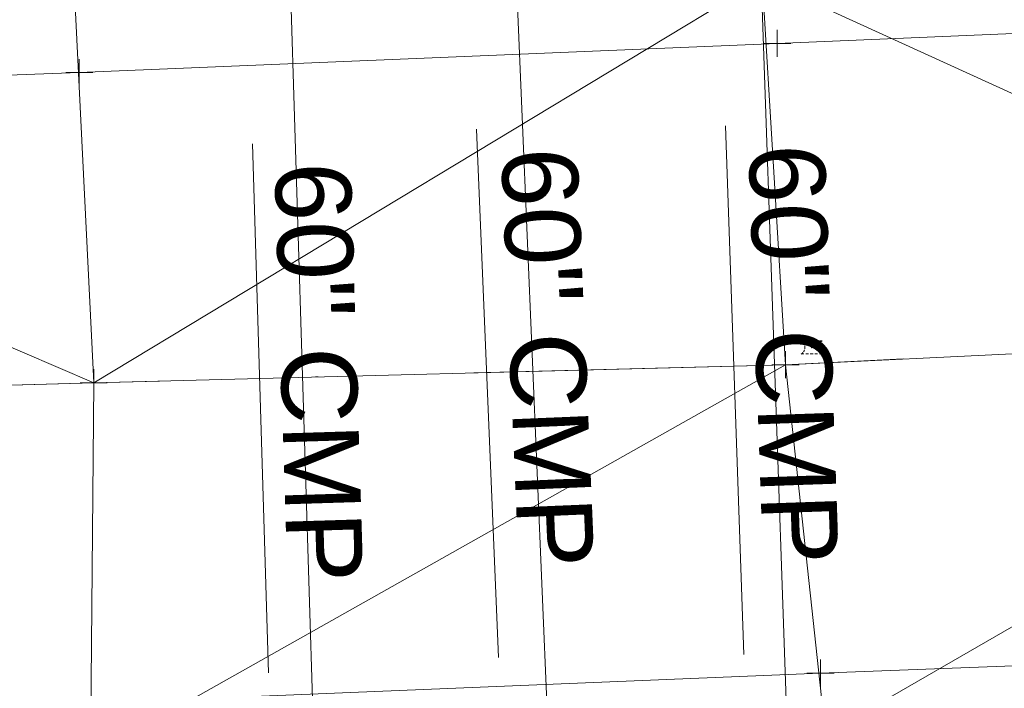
# Model space of a CAD drawing. Extents: x 2312693 to 2320081, y 680305 to 681656.
# Tile 18 of 37: x 2316957 to 2316993, y 681076 to 681100. Entities that reach past the tile are written whole.
import ezdxf
from ezdxf.enums import TextEntityAlignment as Align

# ---------------------------------------------------------------- set-up
doc = ezdxf.new("R2010")
doc.units = 0
doc.header["$MEASUREMENT"] = 0
for name, pattern in [('CENTER LINE DOUBLE SOLID', [0]), ('DGN Style 3', [20.138898, 14.384927, -5.753971]), ('DGN Style 4', [23.030268, 11.507942, -5.753971, 0.014385, -5.753971]), ('DGN Style 5', [10.069449, 4.315478, -5.753971]), ('leaderline', [0]), ('stormlineex', [0])]:
    doc.linetypes.add(name, pattern=pattern)
for name, color, linetype, lineweight in [('DR_X_Storm_Sewer', 151, 'DGN Style 5', 0), ('DR_X_Text', 7, 'Continuous', 0), ('DT_X_Terrain_Ground_Line', 92, 'DGN Style 3', 13), ('DT_X_Triangles', 91, 'Continuous', 0), ('PM_X_Cells', 7, 'Continuous', 0), ('PM_X_Cells (Construction)', 7, 'Continuous', 0), ('PM_X_CL_Double_Solid', 40, 'CENTER LINE DOUBLE SOLID', 0), ('PM_X_Transverse_Line', 7, 'Continuous', 0), ('PV_X_COP', 4, 'DGN Style 4', 0)]:
    doc.layers.add(name, color=color, linetype=linetype, lineweight=lineweight)
doc.layers.add('SV_X_Shot_Marker (Construction)', color=40, linetype='Continuous', lineweight=0, transparency=0.5)
doc.styles.add('Style-Arial', font='arial.ttf')

# ---------------------------------------------------------------- blocks, each defined once
blk = doc.blocks.new('SVPT_204')
at = {"layer": 'SV_X_Shot_Marker (Construction)', "transparency": 33554495}
for p, q in [((0, 0.025), (0, -0.025)), ((-0.025, 0), (0.025, 0))]:
    blk.add_line(p, q, dxfattribs=at)
blk.add_point((0, 0), dxfattribs=at)
blk = doc.blocks.new('SVPT_205')
at = {"layer": 'SV_X_Shot_Marker (Construction)', "transparency": 33554495}
for p, q in [((0, 0.025), (0, -0.025)), ((-0.025, 0), (0.025, 0))]:
    blk.add_line(p, q, dxfattribs=at)
blk.add_point((0, 0), dxfattribs=at)
blk = doc.blocks.new('PMRM1_6')
at = {"layer": 'PM_X_Cells', "color": 52, "linetype": 'Continuous', "lineweight": 0}
for p, q in [((-0.385, 0.244), (-0.286, 0.244)), ((-0.218, 0.244), (-0.118, 0.244)), ((-0.05, 0.244), (0.05, 0.244)), ((0.118, 0.244), (0.218, 0.244)), ((0.285, 0.244), (0.385, 0.244)), ((-0.385, -0.244), (-0.286, -0.244)), ((-0.218, -0.244), (-0.118, -0.244)), ((-0.05, -0.244), (0.05, -0.244)), ((0.118, -0.244), (0.218, -0.244)), ((0.285, -0.244), (0.385, -0.244))]:
    blk.add_line(p, q, dxfattribs=at)
at = {"layer": 'PM_X_Cells', "color": 52, "linetype": 'Continuous', "lineweight": 0, "extrusion": (0, 0, -1)}
for start, end in [(121.9738, 137.9153), (145.1793, 161.1122), (168.3798, 191.6096), (222.0795, 238.0262), (198.8889, 214.8218)]:
    blk.add_arc((0.538, 0), 0.288, start, end, dxfattribs=at)
at = {"layer": 'PM_X_Cells', "color": 52, "linetype": 'Continuous', "lineweight": 0}
for start, end in [(168.3816, 191.6091), (145.1782, 161.1098), (121.9738, 137.9163), (198.8872, 214.8207), (222.0817, 238.0262)]:
    blk.add_arc((0.538, 0), 0.288, start, end, dxfattribs=at)
at = {"layer": 'PM_X_Cells (Construction)', "color": 52, "linetype": 'Continuous', "lineweight": 30}
blk.add_point((0, 0), dxfattribs=at)
blk = doc.blocks.new('SVPT_206')
at = {"layer": 'SV_X_Shot_Marker (Construction)', "transparency": 33554495}
for p, q in [((0, 0.025), (0, -0.025)), ((-0.025, 0), (0.025, 0))]:
    blk.add_line(p, q, dxfattribs=at)
blk.add_point((0, 0), dxfattribs=at)
blk = doc.blocks.new('SVPT_214')
at = {"layer": 'SV_X_Shot_Marker (Construction)', "transparency": 33554495}
for p, q in [((0, 0.025), (0, -0.025)), ((-0.025, 0), (0.025, 0))]:
    blk.add_line(p, q, dxfattribs=at)
blk.add_point((0, 0), dxfattribs=at)
blk = doc.blocks.new('SVPT_215')
at = {"layer": 'SV_X_Shot_Marker (Construction)', "transparency": 33554495}
for p, q in [((0, 0.025), (0, -0.025)), ((-0.025, 0), (0.025, 0))]:
    blk.add_line(p, q, dxfattribs=at)
blk.add_point((0, 0), dxfattribs=at)
blk = doc.blocks.new('SVPT_243')
at = {"layer": 'SV_X_Shot_Marker (Construction)', "transparency": 33554495}
for p, q in [((0, 0.025), (0, -0.025)), ((-0.025, 0), (0.025, 0))]:
    blk.add_line(p, q, dxfattribs=at)
blk.add_point((0, 0), dxfattribs=at)
blk = doc.blocks.new('SVPT_246')
at = {"layer": 'SV_X_Shot_Marker (Construction)', "transparency": 33554495}
for p, q in [((0, 0.025), (0, -0.025)), ((-0.025, 0), (0.025, 0))]:
    blk.add_line(p, q, dxfattribs=at)
blk.add_point((0, 0), dxfattribs=at)
blk = doc.blocks.new('*U658', base_point=(2316970.99, 681325.163, 1161.56))
at = {"layer": 'DT_X_Triangles'}
mesh = blk.add_polyface(dxfattribs=at)
corners = [(2316636.146, 681102.934, 1162.838), (2316648.022, 681106.833, 1160.602), (2316620.727, 681101.101, 1164.348), (2316648.071, 681099.868, 1160.334), (2316637.905, 681092.607, 1162.602), (2316666.622, 681094.124, 1160.721), (2316698.449, 681100.988, 1157.264), (2316699.224, 681110.939, 1157.571), (2316691.516, 681095.143, 1159.168), (2316724.388, 681095.529, 1157.774), (2316698.278, 681089.913, 1159.302), (2316753.476, 681105.851, 1154.11), (2316754.944, 681116.504, 1153.793), (2316753.346, 681106.606, 1153.779), (2316756.722, 681096.278, 1156.485), (2316756.26, 681092.372, 1156.797), (2316811.128, 681109.985, 1152.519), (2316783.98, 681096.642, 1155.636), (2316813.444, 681120.711, 1152.342), (2316783.871, 681094.097, 1155.973), (2316810.197, 681095.243, 1155.493), (2316811.029, 681098.156, 1155.289), (2316842.62, 681096.588, 1155.12), (2316871.436, 681101.297, 1154.737), (2316872.245, 681112.378, 1151.843), (2316875.351, 681121.559, 1151.715), (2316871.323, 681097.605, 1154.961), (2316903.107, 681099.196, 1154.908), (2316903.947, 681084.553, 1155.326), (2316928.861, 681108.9, 1154.253), (2316928.288, 681114.852, 1151.315), (2316933.951, 681121.494, 1151.044), (2316951.721, 681161.555, 1151.731), (2316929.521, 681099.954, 1154.908), (2316929.277, 681086.077, 1155.197), (2316958.259, 681116.402, 1152.948), (2316965.6, 681119.152, 1147.895), (2316959.141, 681100.849, 1154.805), (2316959.825, 681086.947, 1154.968), (2316955.51, 681137.774, 1151.058)]
mesh.append_faces([[corners[k] for k in face] for face in [(0, 1, 2), (3, 1, 0), (4, 3, 0), (5, 3, 4), (6, 7, 1), (3, 6, 1), (5, 6, 3), (8, 6, 5), (9, 6, 8), (10, 9, 8), (9, 11, 6), (12, 7, 6), (13, 12, 6), (11, 13, 6), (14, 11, 9), (15, 14, 9), (16, 12, 13), (17, 16, 13), (11, 17, 13), (14, 17, 11), (16, 18, 12), (19, 14, 15), (19, 17, 14), (20, 17, 19), (21, 16, 17), (20, 21, 17), (22, 21, 20), (22, 23, 21), (23, 16, 21), (24, 18, 16), (23, 24, 16), (24, 25, 18), (26, 23, 22), (27, 23, 26), (28, 27, 26), (27, 29, 23), (29, 24, 23), (30, 25, 24), (29, 30, 24), (31, 32, 25), (30, 31, 25), (33, 29, 27), (34, 33, 27), (29, 35, 30), (36, 31, 30), (35, 36, 30), (37, 35, 29), (33, 37, 29), (38, 37, 33), (36, 39, 31)]])
mesh = blk.add_polyface(dxfattribs=at)
corners = [(2316975.886, 681116.818, 1153.066), (2316965.6, 681119.152, 1147.895), (2316958.259, 681116.402, 1152.948), (2316959.141, 681100.849, 1154.805), (2316984.506, 681101.839, 1154.74), (2316985.536, 681120.547, 1148.03), (2317010.231, 681114.364, 1153.332), (2317012.975, 681102.96, 1154.565), (2317008.258, 681119.006, 1151.294), (2317021.829, 681107.82, 1154.539), (2317040.851, 681115.315, 1151.594), (2317034.72, 681123.991, 1151.669), (2317038.978, 681103.977, 1154.452), (2317039.047, 681106.705, 1154.425), (2317066.827, 681107.739, 1154.438), (2317068.101, 681105.583, 1154.681), (2317074.984, 681115.45, 1151.439), (2317070.796, 681124.648, 1154.435), (2317093.478, 681108.885, 1154.717), (2317068.515, 681091.285, 1154.797), (2317093.595, 681106.636, 1155.042), (2317121.041, 681115.793, 1152.143), (2317121.024, 681110.022, 1155.18), (2317121.879, 681107.991, 1155.449), (2317121.348, 681093.881, 1155.512), (2317144.815, 681110.903, 1155.324), (2317181.679, 681117.6, 1153.324), (2317179.773, 681125.758, 1155.771), (2317151.913, 681109.185, 1155.918), (2317151.683, 681095.075, 1156.019), (2317179.503, 681096.213, 1156.525), (2317178.738, 681111.027, 1156.264), (2317205.504, 681111.821, 1156.815), (2317201.293, 681118.781, 1154.187), (2317207.082, 681097.93, 1157.049), (2317229.045, 681119.214, 1155.085), (2317229.012, 681113.079, 1157.342), (2317231.502, 681098.692, 1157.605), (2317237.832, 681113.945, 1157.435), (2317246.093, 681113.573, 1157.82), (2317243.269, 681119.686, 1155.979)]
mesh.append_faces([[corners[k] for k in face] for face in [(0, 1, 2), (3, 0, 2), (4, 0, 3), (0, 5, 1), (6, 5, 0), (4, 6, 0), (7, 6, 4), (6, 8, 5), (6, 9, 8), (10, 11, 8), (9, 10, 8), (7, 9, 6), (12, 9, 7), (13, 10, 9), (12, 13, 9), (14, 13, 12), (15, 14, 12), (14, 10, 13), (14, 16, 10), (16, 17, 10), (18, 16, 14), (15, 18, 14), (19, 20, 15), (20, 18, 15), (18, 21, 16), (20, 22, 18), (22, 21, 18), (23, 22, 20), (24, 23, 20), (25, 21, 22), (23, 25, 22), (25, 26, 21), (26, 27, 21), (28, 25, 23), (29, 28, 23), (28, 26, 25), (30, 31, 28), (31, 26, 28), (30, 32, 31), (33, 26, 31), (32, 33, 31), (34, 32, 30), (32, 35, 33), (36, 35, 32), (34, 36, 32), (37, 36, 34), (38, 35, 36), (39, 38, 36), (37, 39, 36), (38, 40, 35)]])
mesh = blk.add_polyface(dxfattribs=at)
corners = [(2317012.797, 681088.936, 1154.716), (2317012.975, 681102.96, 1154.565), (2316984.506, 681101.839, 1154.74), (2317041.717, 681055.576, 1151.803), (2317006.016, 681052.795, 1151.402), (2316985.555, 681016.33, 1151.421), (2316989.689, 680997.828, 1151.514), (2317010.384, 681065.382, 1153.005), (2317013.5, 681070.65, 1153.973), (2316985.908, 681068.154, 1154.157), (2316986.84, 681073.964, 1154.512), (2317013.293, 681074.914, 1154.171), (2317007.537, 681058.586, 1151.386), (2316989.044, 681060.037, 1152.651), (2316990.629, 681057.965, 1151.504), (2316989.396, 680994.345, 1153.166), (2316994.263, 681049.248, 1150.548), (2317041.866, 681065.816, 1151.933), (2317038.978, 681103.977, 1154.452), (2317040.877, 681089.616, 1154.586), (2317040.669, 681075.983, 1154.032), (2317040.255, 681073.517, 1153.982), (2317068.101, 681105.583, 1154.681), (2317068.778, 681075.26, 1154.305), (2317069.639, 681077.439, 1154.413), (2317068.515, 681091.285, 1154.797), (2317095.796, 681060.128, 1152.824), (2317096.865, 681070.533, 1152.363), (2317095.199, 681092.257, 1155.113), (2317093.595, 681106.636, 1155.042), (2317095.028, 681078.618, 1154.963), (2317094.753, 681076.42, 1154.712), (2317121.348, 681093.881, 1155.512), (2317121.977, 681077.263, 1155.12), (2317121.962, 681079.682, 1155.376), (2317153.41, 681061.772, 1154.043), (2317152.995, 681072.907, 1154), (2317151.683, 681095.075, 1156.019), (2317121.879, 681107.991, 1155.449), (2317152.008, 681081.385, 1155.872), (2317151.591, 681079.323, 1155.802)]
mesh.append_faces([[corners[k] for k in face] for face in [(0, 1, 2), (3, 4, 5), (6, 3, 5), (7, 8, 9), (8, 10, 9), (11, 0, 10), (8, 11, 10), (12, 7, 13), (14, 12, 13), (3, 6, 15), (4, 12, 14), (16, 4, 14), (3, 12, 4), (3, 17, 12), (17, 7, 12), (17, 8, 7), (18, 1, 0), (19, 18, 0), (20, 19, 0), (11, 20, 0), (21, 20, 11), (8, 21, 11), (17, 21, 8), (19, 22, 18), (23, 20, 21), (17, 23, 21), (24, 19, 20), (23, 24, 20), (24, 25, 19), (25, 22, 19), (26, 17, 3), (27, 23, 17), (26, 27, 17), (28, 29, 25), (30, 28, 25), (24, 30, 25), (31, 24, 23), (27, 31, 23), (31, 30, 24), (28, 32, 29), (33, 30, 31), (27, 33, 31), (34, 28, 30), (33, 34, 30), (34, 32, 28), (35, 27, 26), (36, 33, 27), (37, 38, 32), (34, 39, 32), (33, 40, 34)]])
mesh = blk.add_polyface(dxfattribs=at)
corners = [(2316963.738, 681052.197, 1151.032), (2316959.459, 681057.034, 1151.34), (2316959.021, 681052.964, 1150.413), (2316964.224, 681047.567, 1150.428), (2316959.825, 681086.947, 1154.968), (2316984.506, 681101.839, 1154.74), (2316959.141, 681100.849, 1154.805), (2316960.12, 681060.287, 1152.99), (2316985.364, 681087.613, 1154.85), (2316959.707, 681073.154, 1154.82), (2316986.84, 681073.964, 1154.512), (2316985.908, 681068.154, 1154.157), (2316960.196, 681068.89, 1154.625), (2316977.867, 681055.359, 1147.718), (2316989.044, 681060.037, 1152.651), (2316989.396, 680994.345, 1153.166), (2316962.919, 681000.171, 1151.729), (2316962.224, 680999.136, 1153.856), (2316964.94, 681017.94, 1150.779), (2316965.122, 681002.301, 1149.386), (2316979.089, 681000.993, 1149.922), (2316989.689, 680997.828, 1151.514), (2316973.034, 681048.154, 1148.465), (2316965.973, 681024.835, 1151.684), (2316970.699, 681016.806, 1149.539), (2316977.063, 681015.12, 1149.199), (2316977.671, 681017.216, 1149.363), (2316972.66, 681025.526, 1148.802), (2316988.012, 681051.218, 1148.164), (2316982.464, 681014.242, 1149.438), (2316988.495, 681053.245, 1149.806), (2316985.555, 681016.33, 1151.421), (2316994.263, 681049.248, 1150.548), (2317012.797, 681088.936, 1154.716), (2317006.016, 681052.795, 1151.402), (2317010.384, 681065.382, 1153.005), (2316990.629, 681057.965, 1151.504)]
mesh.append_faces([[corners[k] for k in face] for face in [(0, 1, 2), (3, 0, 2), (4, 5, 6), (0, 7, 1), (8, 4, 9), (10, 8, 9), (11, 10, 9), (12, 11, 9), (8, 5, 4), (13, 14, 7), (0, 13, 7), (11, 12, 7), (14, 11, 7), (15, 16, 17), (16, 18, 17), (19, 18, 16), (20, 19, 16), (21, 20, 16), (15, 21, 16), (22, 13, 0), (3, 22, 0), (23, 22, 3), (18, 23, 3), (24, 23, 18), (19, 24, 18), (25, 24, 19), (20, 25, 19), (24, 22, 23), (25, 26, 24), (27, 22, 24), (26, 27, 24), (26, 13, 27), (13, 22, 27), (28, 26, 25), (29, 28, 25), (20, 29, 25), (28, 13, 26), (30, 14, 13), (28, 30, 13), (21, 29, 20), (21, 31, 29), (32, 28, 29), (31, 32, 29), (8, 33, 5), (10, 33, 8), (34, 32, 31), (14, 35, 11), (32, 30, 28), (36, 14, 30), (32, 36, 30)]])
mesh = blk.add_polyface(dxfattribs=at)
corners = [(2316811.346, 681067.016, 1155.756), (2316810.873, 681080.902, 1155.893), (2316785.598, 681079.051, 1156.333), (2316811.801, 681063.753, 1155.406), (2316785.845, 681063.642, 1156), (2316811.82, 681058.666, 1153.282), (2316842.62, 681096.588, 1155.12), (2316810.197, 681095.243, 1155.493), (2316843.636, 681082.243, 1155.61), (2316843.389, 681068.365, 1155.425), (2316842.597, 681065.494, 1155.391), (2316872.274, 681061.336, 1152.956), (2316837.359, 681048.558, 1153.379), (2316812.17, 681047.215, 1153.748), (2316873.059, 681050.461, 1153.18), (2316872.685, 681066.871, 1155.154), (2316871.323, 681097.605, 1154.961), (2316872.431, 681069.741, 1155.343), (2316871.559, 681083.079, 1155.496), (2316903.947, 681084.553, 1155.326), (2316888.246, 681050.292, 1153.116), (2316928.901, 681060.82, 1152.001), (2316905.09, 681068.823, 1155.035), (2316904.65, 681070.863, 1155.093), (2316931.056, 681049.814, 1151.752), (2316929.277, 681086.077, 1155.197), (2316903.107, 681099.196, 1154.908), (2316929.881, 681072.001, 1154.944), (2316929.916, 681067.782, 1154.808), (2316960.12, 681060.287, 1152.99), (2316959.459, 681057.034, 1151.34), (2316959.707, 681073.154, 1154.82), (2316959.825, 681086.947, 1154.968), (2316929.521, 681099.954, 1154.908), (2316960.196, 681068.89, 1154.625), (2316964.224, 681047.567, 1150.428), (2316959.021, 681052.964, 1150.413), (2316964.94, 681017.94, 1150.779), (2316962.224, 680999.136, 1153.856)]
mesh.append_faces([[corners[k] for k in face] for face in [(0, 1, 2), (3, 0, 4), (5, 3, 4), (1, 6, 7), (8, 6, 1), (9, 8, 1), (0, 9, 1), (10, 9, 0), (3, 10, 0), (5, 10, 3), (11, 10, 5), (12, 11, 5), (13, 12, 5), (14, 11, 12), (11, 15, 10), (15, 9, 10), (8, 16, 6), (15, 17, 9), (17, 8, 9), (18, 16, 8), (17, 18, 8), (18, 19, 16), (17, 19, 18), (20, 21, 11), (14, 20, 11), (22, 15, 11), (21, 22, 11), (23, 19, 17), (15, 23, 17), (22, 23, 15), (24, 21, 20), (19, 25, 26), (27, 25, 19), (23, 27, 19), (22, 27, 23), (28, 27, 22), (21, 28, 22), (29, 28, 21), (30, 29, 21), (24, 30, 21), (31, 32, 25), (27, 31, 25), (32, 33, 25), (28, 31, 27), (29, 34, 28), (34, 31, 28), (35, 36, 24), (37, 35, 24), (38, 37, 24), (36, 30, 24)]])

msp = doc.modelspace()

# ---------------------------------------------------------------- linework, layer by layer
at = {"layer": 'DR_X_Storm_Sewer', "linetype": 'stormlineex', "ltscale": 60}
for p, q in [((2316974.693, 681119.426, 1147.988), (2316977.298, 681057.356, 1147.573)), ((2316983.86, 681119.555, 1147.814), (2316986.006, 681057.527, 1147.602)), ((2316966.559, 681118.927, 1147.863), (2316968.467, 681056.84, 1147.675))]:
    msp.add_line(p, q, dxfattribs=at)
at = {"layer": 'DR_X_Text', "color": 97, "linetype": 'leaderline'}
for p, q in [((2316983.825, 681076.923, 1147.708), (2316983.15, 681096.431, 1147.708)), ((2316974.774, 681076.805, 1147.781), (2316973.956, 681096.307, 1147.781)), ((2316966.281, 681076.249, 1147.769), (2316965.681, 681095.759, 1147.769))]:
    msp.add_line(p, q, dxfattribs=at)
at = {"layer": 'PM_X_CL_Double_Solid'}
msp.add_polyline3d([(2317262.239, 681100.111, 1158.437), (2317231.502, 681098.692, 1157.605), (2317207.082, 681097.93, 1157.049), (2317179.503, 681096.213, 1156.525), (2317151.683, 681095.075, 1156.019), (2317121.348, 681093.881, 1155.512), (2317095.199, 681092.257, 1155.113), (2317068.515, 681091.285, 1154.797), (2317040.877, 681089.616, 1154.586), (2317012.797, 681088.936, 1154.716), (2316985.364, 681087.613, 1154.85), (2316959.825, 681086.947, 1154.968), (2316929.277, 681086.077, 1155.197), (2316903.947, 681084.553, 1155.326), (2316871.559, 681083.079, 1155.496), (2316843.636, 681082.243, 1155.61), (2316810.873, 681080.902, 1155.893), (2316785.598, 681079.051, 1156.333), (2316756.823, 681077.864, 1157.177), (2316727.8, 681076.915, 1158.257)], dxfattribs=at)
at = {"layer": 'PM_X_Transverse_Line'}
for points in [[(2317205.899, 681109.591, 1156.877), (2317179.5, 681107.774, 1156.39), (2317151.877, 681106.555, 1155.925), (2317121.314, 681105.371, 1155.474), (2317094.11, 681104.076, 1155.091), (2317068.375, 681103.061, 1154.736), (2317039.258, 681101.766, 1154.496), (2317012.435, 681100.621, 1154.572), (2316985.06, 681099.469, 1154.79), (2316959.289, 681098.387, 1154.871), (2316929.89, 681097.291, 1155.004), (2316903.3, 681096.433, 1155.001), (2316871.7, 681095.411, 1155.053), (2316842.722, 681093.767, 1155.223), (2316810.453, 681092.382, 1155.578), (2316784.227, 681091.419, 1156.054), (2316756.528, 681089.907, 1156.895), (2316725.368, 681088.872, 1158.095)], [(2317263.205, 681089.054, 1158.431), (2317230.97, 681087.815, 1157.571), (2317207.423, 681086.36, 1157.054), (2317179.505, 681085.179, 1156.423), (2317152.327, 681083.914, 1155.919), (2317121.918, 681082.279, 1155.392), (2317095.248, 681081.131, 1155.003), (2317068.99, 681079.712, 1154.486), (2317040.951, 681078.467, 1154.389), (2317012.911, 681077.222, 1154.292), (2316986.657, 681076.23, 1154.591), (2316959.431, 681075.116, 1154.846), (2316929.278, 681074.303, 1155.004), (2316905.103, 681073.321, 1155.167), (2316872.044, 681071.583, 1155.383), (2316843.656, 681070.495, 1155.519), (2316811.149, 681068.915, 1155.792), (2316786.008, 681068.18, 1156.252), (2316756.944, 681066.46, 1156.971), (2316727.502, 681065.298, 1158.076)]]:
    msp.add_polyline3d(points, dxfattribs=at)
at = {"layer": 'PV_X_COP'}
msp.add_polyline3d([(2317262.239, 681100.111, 1158.437), (2317231.502, 681098.692, 1157.605), (2317207.082, 681097.93, 1157.049), (2317179.503, 681096.213, 1156.525), (2317151.683, 681095.075, 1156.019), (2317121.348, 681093.881, 1155.512), (2317095.199, 681092.257, 1155.113), (2317068.515, 681091.285, 1154.797), (2317040.877, 681089.616, 1154.586), (2317012.797, 681088.936, 1154.716), (2316985.364, 681087.613, 1154.85), (2316959.825, 681086.947, 1154.968), (2316929.277, 681086.077, 1155.197), (2316903.947, 681084.553, 1155.326), (2316871.559, 681083.079, 1155.496), (2316843.636, 681082.243, 1155.61), (2316810.873, 681080.902, 1155.893), (2316785.598, 681079.051, 1156.333), (2316756.823, 681077.864, 1157.177), (2316727.8, 681076.915, 1158.257)], dxfattribs=at)

# ---------------------------------------------------------------- block references
at = {"layer": 'DT_X_Terrain_Ground_Line'}
msp.add_blockref('*U658', (2316970.99, 681325.163, 1161.56), dxfattribs=at)
at = {"layer": 'PM_X_Cells', "color": 52, "linetype": 'Continuous', "lineweight": 0}
msp.add_blockref('PMRM1_6', (2316986.332, 681088.251, 1154.84), dxfattribs=at)
at = {"layer": 'SV_X_Shot_Marker (Construction)', "transparency": 33554495, "xscale": 20, "yscale": 20, "zscale": 20}
for name, p in [('SVPT_243', (2316985.06, 681099.469, 1154.79)), ('SVPT_246', (2316959.289, 681098.387, 1154.871)), ('SVPT_204', (2316985.364, 681087.613, 1154.85)), ('SVPT_205', (2316985.364, 681087.613, 1154.85)), ('SVPT_214', (2316959.825, 681086.947, 1154.968)), ('SVPT_215', (2316959.825, 681086.947, 1154.968)), ('SVPT_206', (2316986.657, 681076.23, 1154.591))]:
    msp.add_blockref(name, p, dxfattribs=at)

# ---------------------------------------------------------------- texts
at = {"layer": 'DR_X_Text', "lineweight": 0, "style": 'Style-Arial'}
for rotation, p in [(272.4032, (2316977.664, 681095.679, 1147.781)), (271.9815, (2316986.801, 681095.801, 1147.708)), (271.7602, (2316969.302, 681095.128, 1147.769))]:
    msp.add_text('60" CMP', height=2.8, rotation=rotation, dxfattribs=at).set_placement(p, align=Align.TOP_LEFT)

doc.saveas('drawing.dxf')
